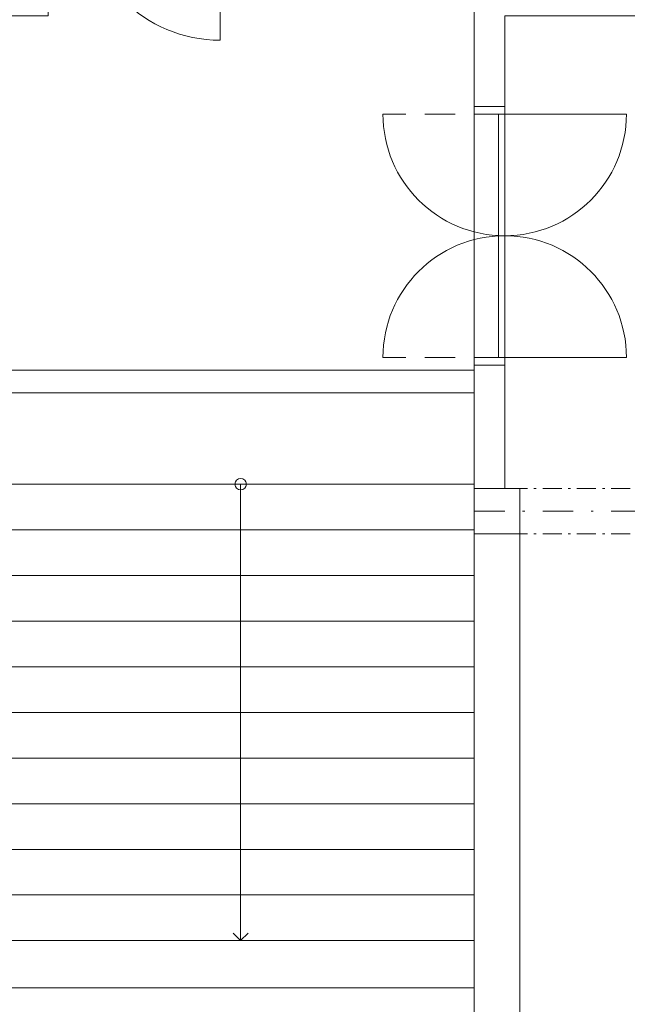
# Model space of a CAD drawing. Header units: millimetres. Extents: x -13540 to 53715, y -38110 to 10383.
# Tile 7 of 17: x -7887 to -3894, y -7089 to -618. Entities that reach past the tile are written whole.
import ezdxf

# ---------------------------------------------------------------- set-up
doc = ezdxf.new("R2010")
doc.units = ezdxf.units.MM
doc.header["$MEASUREMENT"] = 0
doc.set_wipeout_variables(frame=1)
for name, pattern in [('Wipeout_Contour', [1000, 0, -1000]), ('Čerchovaná', [450, 200, -117.5, 15, -117.5]), ('Čerchovaná M', [225, 125, -42.5, 15, -42.5]), ('Čárkovaná', [325, 200, -125])]:
    doc.linetypes.add(name, pattern=pattern)
for name, color, linetype in [('02_Desky', 7, 'Continuous'), ('Nové_01_Zóny.dispozice', 7, 'Continuous'), ('Nové_02_Sloupy - nosné', 7, 'Continuous'), ('Nové_02_Trámy - nosné', 7, 'Continuous'), ('Nové_02_Zdi VNITŘNÍ - nenosné', 7, 'Continuous'), ('Nové_04_Schodiště', 7, 'Continuous'), ('Nové_05_Podlahy', 7, 'Continuous'), ('Nové_05_Zábradlí', 7, 'Continuous'), ('Nové_Otvory – Dveře', 7, 'Continuous'), ('Nové_Výplně - Povrchové', 7, 'Continuous')]:
    doc.layers.add(name, color=color, linetype=linetype)

msp = doc.modelspace()

# ---------------------------------------------------------------- linework, layer by layer
at = {"layer": '02_Desky', "color": 251, "linetype": 'Continuous', "lineweight": 0, "flags": 128}
msp.add_lwpolyline([(20150, -292.5), (15050, -292.5), (15050, 0), (10250, 0), (10250, -292.5), (5200, -292.5), (5200, 0), (-700, 0), (-700, 9310), (-10900, 9310), (-10900, -667.5), (-10932.5, -667.5), (-10932.5, -3070), (-7970, -3070), (-4900, -3070), (-4900, -11037.5), (-11600, -11037.5), (-11600, -37870), (0.5, -37870), (-0.2, -10922.5), (52900, -10922.5)], dxfattribs=at)
at = {"layer": 'Nové_01_Zóny.dispozice', "color": 251, "linetype": 'Continuous', "lineweight": 0, "flags": 128}
for points in [[(-11007.5, -592.5), (-11007.5, -10922.5), (-4900, -10922.5), (-4900, -667.5), (-4900, 147.5), (-7700, 147.5), (-7700, -592.5)], [(-4700, -3697.5), (-4600, -3697.5), (-4600, -10922.5), (2345, -10922.5), (2355, -3697.5), (42150, -3697.5), (42150, -592.5), (-4700, -592.5)]]:
    msp.add_lwpolyline(points, close=True, dxfattribs=at)
at = {"layer": 'Nové_02_Zdi VNITŘNÍ - nenosné', "color": 251, "linetype": 'Continuous', "lineweight": 0}
for p, q in [((-4700, -1187.5), (-4900, -1187.5)), ((-4700, -2887.5), (-4900, -2887.5))]:
    msp.add_line(p, q, dxfattribs=at)
at = {"layer": 'Nové_02_Zdi VNITŘNÍ - nenosné', "color": 251, "linetype": 'Continuous', "lineweight": 0, "flags": 128}
for points in [[(-4900, -592.5), (-4900, -1187.5)], [(-4700, -1187.5), (-4700, -592.5)], [(-4700, -3697.5), (-4700, -2887.5)], [(-4600, -10922.5), (-4600, -3997.5)]]:
    msp.add_lwpolyline(points, dxfattribs=at)
at = {"layer": 'Nové_04_Schodiště', "color": 251, "linetype": 'Continuous', "lineweight": 0}
for p, q in [((-4900, -3670), (-7970, -3670)), ((-4900, -6970), (-4900, -3670)), ((-7970, -6970), (-4900, -6970))]:
    msp.add_line(p, q, dxfattribs=at)
at = {"layer": 'Nové_05_Podlahy', "color": 251, "linetype": 'Continuous', "lineweight": 0, "flags": 128}
msp.add_lwpolyline([(-11007.5, -3070), (-7970, -3070), (-7970, -2920), (-4900, -2920), (-4900, -2887.5), (-4700, -2887.5), (-4700, -1187.5), (-4900, -1187.5), (-4900, 147.5), (-4950, 147.5), (-4950, 232.5), (-5830, 232.5), (-5830, 147.5), (-6530, 147.5), (-7510, 147.5), (-7700, 147.5), (-7700, -592.5), (-11007.5, -592.5)], close=True, dxfattribs=at)
msp.add_lwpolyline([(20350, -592.5), (14850, -592.5), (14850, -347.5), (10450, -347.5), (10450, -592.5), (-4700, -592.5), (-4700, -3697.5), (-4600, -3697.5), (-4600, -3997), (-4600, -10922.5), (302.5, -10922.5), (302.5, -11470), (2142.5, -11470), (2142.5, -10922.5), (2345, -10922.5), (2355, -3697.5), (40000, -3697.5)], dxfattribs=at)
at = {"layer": 'Nové_05_Zábradlí', "color": 251, "linetype": 'Continuous', "lineweight": 0, "flags": 128}
for points in [[(-4900, -2920), (-7970, -2920)], [(-4900, -3070), (-4900, -2920)], [(-7970, -3070), (-4900, -3070)]]:
    msp.add_lwpolyline(points, dxfattribs=at)
at = {"layer": 'Nové_Otvory – Dveře', "color": 251, "linetype": 'Continuous', "lineweight": 0}
for p, q in [((-6570, 147.5), (-6570, -752.5)), ((-4900, -1187.5), (-4700, -1187.5)), ((-4900, -1237.5), (-4900, -1187.5)), ((-4700, -1187.5), (-4900, -1187.5)), ((-4700, -1187.5), (-4900, -1187.5)), ((-4700, -1187.5), (-4700, -1237.5)), ((-4700, -1237.5), (-4900, -1237.5)), ((-4700, -1237.5), (-4740, -1237.5)), ((-4740, -1237.5), (-4740, -2037.5)), ((-4700, -1237.5), (-3900, -1237.5)), ((-4700, -2037.5), (-4700, -1237.5)), ((-4740, -2037.5), (-4700, -2037.5)), ((-4740, -2837.5), (-4740, -2037.5)), ((-4740, -2037.5), (-4700, -2037.5)), ((-4700, -2037.5), (-4700, -2837.5)), ((-4900, -2837.5), (-4700, -2837.5)), ((-4900, -2887.5), (-4900, -2837.5)), ((-4700, -2837.5), (-4740, -2837.5)), ((-4700, -2837.5), (-3900, -2837.5)), ((-4700, -2837.5), (-4700, -2887.5)), ((-4700, -2887.5), (-4900, -2887.5)), ((-4700, -2887.5), (-4900, -2887.5)), ((-4700, -2887.5), (-4900, -2887.5))]:
    msp.add_line(p, q, dxfattribs=at)
at = {"layer": 'Nové_Otvory – Dveře', "color": 251, "linetype": 'Čerchovaná M', "lineweight": 0}
for p, q in [((-4900, -2887.5), (-4900, -1187.5)), ((-4700, -2887.5), (-4700, -1187.5))]:
    msp.add_line(p, q, dxfattribs=at)
at = {"layer": 'Nové_Otvory – Dveře', "color": 251, "linetype": 'Čárkovaná', "lineweight": 0}
for p, q in [((-4700, -1237.5), (-5500, -1237.5)), ((-4700, -1237.5), (-4700, -2037.5)), ((-4700, -2837.5), (-4700, -2037.5)), ((-4700, -2837.5), (-5500, -2837.5))]:
    msp.add_line(p, q, dxfattribs=at)
at = {"layer": 'Nové_Otvory – Dveře', "color": 251, "linetype": 'Continuous', "lineweight": 0}
for centre, radius, start, end in [((-6570, 147.5), 900, 180, 270), ((-4700, -1237.5), 800, 180, 270), ((-4700, -1237.5), 800, 270, 0), ((-4700, -2837.5), 800, 90, 180), ((-4700, -2837.5), 800, 0, 90)]:
    msp.add_arc(centre, radius, start, end, dxfattribs=at)

# ---------------------------------------------------------------- next in the draw order: wipeouts: each hides what was drawn before it
at = {"color": 251, "linetype": 'Wipeout_Contour', "lineweight": 0, "ltscale": 30106.633967}
msp.add_wipeout([(-7970, -3670), (-7970, -3970), (-4900, -3970), (-4900, -3670)], dxfattribs=at).dxf.layer = 'Nové_Výplně - Povrchové'

# ---------------------------------------------------------------- next in the draw order: linework, layer by layer
at = {"layer": 'Nové_02_Trámy - nosné', "color": 251, "linetype": 'Čerchovaná M', "lineweight": 0}
msp.add_line((-4900, -3697.5), (2345, -3697.5), dxfattribs=at)
at = {"layer": 'Nové_02_Trámy - nosné', "color": 251, "linetype": 'Čerchovaná', "lineweight": 0}
msp.add_line((-4900, -3847.5), (2345, -3847.5), dxfattribs=at)
at = {"layer": 'Nové_02_Zdi VNITŘNÍ - nenosné', "color": 251, "linetype": 'Continuous', "lineweight": 0, "flags": 128}
msp.add_lwpolyline([(-4900, -2887.5), (-4900, -3697.5)], dxfattribs=at)
at = {"layer": 'Nové_04_Schodiště', "color": 251, "linetype": 'Continuous', "lineweight": 0}
for p, q in [((-4900, -3670), (-7970, -3670)), ((-4900, -3970), (-4900, -3670)), ((-7970, -3970), (-4900, -3970))]:
    msp.add_line(p, q, dxfattribs=at)
at = {"layer": 'Nové_04_Schodiště', "color": 251, "linetype": 'Continuous', "lineweight": 0, "flags": 128}
msp.add_lwpolyline([(-6472.5, -3670, 1), (-6397.5, -3670, 1)], format="xyb", close=True, dxfattribs=at)

# ---------------------------------------------------------------- next in the draw order: wipeouts: each hides what was drawn before it
at = {"color": 251, "linetype": 'Wipeout_Contour', "lineweight": 0, "ltscale": 30751.482313}
msp.add_wipeout([(-7970, -3970), (-7970, -4270), (-4900, -4270), (-4900, -3970)], dxfattribs=at).dxf.layer = 'Nové_Výplně - Povrchové'

# ---------------------------------------------------------------- next in the draw order: linework, layer by layer
at = {"layer": 'Nové_02_Sloupy - nosné', "color": 251, "linetype": 'Continuous', "lineweight": 0, "flags": 128}
msp.add_lwpolyline([(-4900, -3997.5), (-4600, -3997.5), (-4600, -3697.5), (-4900, -3697.5)], close=True, dxfattribs=at)
at = {"layer": 'Nové_02_Trámy - nosné', "color": 251, "linetype": 'Čerchovaná M', "lineweight": 0}
for q in [(-4900, -3697.5), (2345, -3997.5)]:
    msp.add_line((-4900, -3997.5), q, dxfattribs=at)
at = {"layer": 'Nové_04_Schodiště', "color": 251, "linetype": 'Continuous', "lineweight": 0}
for p, q in [((-6435, -3670), (-6435, -3970)), ((-4900, -3970), (-7970, -3970)), ((-4900, -4270), (-4900, -3970)), ((-7970, -4270), (-4900, -4270))]:
    msp.add_line(p, q, dxfattribs=at)

# ---------------------------------------------------------------- next in the draw order: wipeouts: each hides what was drawn before it
at = {"color": 251, "linetype": 'Wipeout_Contour', "lineweight": 0, "ltscale": 31428.660322}
msp.add_wipeout([(-7970, -4270), (-7970, -4570), (-4900, -4570), (-4900, -4270)], dxfattribs=at).dxf.layer = 'Nové_Výplně - Povrchové'

# ---------------------------------------------------------------- next in the draw order: linework, layer by layer
at = {"layer": 'Nové_04_Schodiště', "color": 251, "linetype": 'Continuous', "lineweight": 0}
for p, q in [((-4900, -4270), (-7970, -4270)), ((-4900, -4570), (-4900, -4270)), ((-7970, -4570), (-4900, -4570))]:
    msp.add_line(p, q, dxfattribs=at)

# ---------------------------------------------------------------- next in the draw order: wipeouts: each hides what was drawn before it
at = {"color": 251, "linetype": 'Wipeout_Contour', "lineweight": 0, "ltscale": 32136.010062}
msp.add_wipeout([(-7970, -4570), (-7970, -4870), (-4900, -4870), (-4900, -4570)], dxfattribs=at).dxf.layer = 'Nové_Výplně - Povrchové'

# ---------------------------------------------------------------- next in the draw order: linework, layer by layer
at = {"layer": 'Nové_04_Schodiště', "color": 251, "linetype": 'Continuous', "lineweight": 0}
for p, q in [((-4900, -4570), (-7970, -4570)), ((-4900, -4870), (-4900, -4570)), ((-7970, -4870), (-4900, -4870))]:
    msp.add_line(p, q, dxfattribs=at)

# ---------------------------------------------------------------- next in the draw order: wipeouts: each hides what was drawn before it
at = {"color": 251, "linetype": 'Wipeout_Contour', "lineweight": 0, "ltscale": 32871.497026}
msp.add_wipeout([(-7970, -4870), (-7970, -5170), (-4900, -5170), (-4900, -4870)], dxfattribs=at).dxf.layer = 'Nové_Výplně - Povrchové'

# ---------------------------------------------------------------- next in the draw order: linework, layer by layer
at = {"layer": 'Nové_04_Schodiště', "color": 251, "linetype": 'Continuous', "lineweight": 0}
for p, q in [((-4900, -4870), (-7970, -4870)), ((-4900, -5170), (-4900, -4870)), ((-7970, -5170), (-4900, -5170))]:
    msp.add_line(p, q, dxfattribs=at)

# ---------------------------------------------------------------- next in the draw order: wipeouts: each hides what was drawn before it
at = {"color": 251, "linetype": 'Wipeout_Contour', "lineweight": 0, "ltscale": 33633.211958}
msp.add_wipeout([(-7970, -5170), (-7970, -5470), (-4900, -5470), (-4900, -5170)], dxfattribs=at).dxf.layer = 'Nové_Výplně - Povrchové'

# ---------------------------------------------------------------- next in the draw order: linework, layer by layer
at = {"layer": 'Nové_04_Schodiště', "color": 251, "linetype": 'Continuous', "lineweight": 0}
for p, q in [((-4900, -5170), (-7970, -5170)), ((-4900, -5470), (-4900, -5170)), ((-7970, -5470), (-4900, -5470))]:
    msp.add_line(p, q, dxfattribs=at)

# ---------------------------------------------------------------- next in the draw order: wipeouts: each hides what was drawn before it
at = {"color": 251, "linetype": 'Wipeout_Contour', "lineweight": 0, "ltscale": 34419.369698}
msp.add_wipeout([(-7970, -5470), (-7970, -5770), (-4900, -5770), (-4900, -5470)], dxfattribs=at).dxf.layer = 'Nové_Výplně - Povrchové'

# ---------------------------------------------------------------- next in the draw order: linework, layer by layer
at = {"layer": 'Nové_04_Schodiště', "color": 251, "linetype": 'Continuous', "lineweight": 0}
for p, q in [((-4900, -5470), (-7970, -5470)), ((-4900, -5770), (-4900, -5470)), ((-7970, -5770), (-4900, -5770))]:
    msp.add_line(p, q, dxfattribs=at)

# ---------------------------------------------------------------- next in the draw order: wipeouts: each hides what was drawn before it
at = {"color": 251, "linetype": 'Wipeout_Contour', "lineweight": 0, "ltscale": 35228.305892}
msp.add_wipeout([(-7970, -5770), (-7970, -6070), (-4900, -6070), (-4900, -5770)], dxfattribs=at).dxf.layer = 'Nové_Výplně - Povrchové'

# ---------------------------------------------------------------- next in the draw order: linework, layer by layer
at = {"layer": 'Nové_04_Schodiště', "color": 251, "linetype": 'Continuous', "lineweight": 0}
for p, q in [((-4900, -5770), (-7970, -5770)), ((-4900, -6070), (-4900, -5770)), ((-7970, -6070), (-4900, -6070))]:
    msp.add_line(p, q, dxfattribs=at)

# ---------------------------------------------------------------- next in the draw order: wipeouts: each hides what was drawn before it
at = {"color": 251, "linetype": 'Wipeout_Contour', "lineweight": 0, "ltscale": 36058.47226}
msp.add_wipeout([(-7970, -6070), (-7970, -6370), (-4900, -6370), (-4900, -6070)], dxfattribs=at).dxf.layer = 'Nové_Výplně - Povrchové'

# ---------------------------------------------------------------- next in the draw order: linework, layer by layer
at = {"layer": 'Nové_04_Schodiště', "color": 251, "linetype": 'Continuous', "lineweight": 0}
for p, q in [((-4900, -6070), (-7970, -6070)), ((-4900, -6370), (-4900, -6070)), ((-7970, -6370), (-4900, -6370))]:
    msp.add_line(p, q, dxfattribs=at)

# ---------------------------------------------------------------- next in the draw order: wipeouts: each hides what was drawn before it
at = {"color": 251, "linetype": 'Wipeout_Contour', "lineweight": 0, "ltscale": 36908.430926}
msp.add_wipeout([(-4900, -6370), (-7970, -6370), (-7970, -6670), (-4900, -6670)], dxfattribs=at).dxf.layer = 'Nové_Výplně - Povrchové'

# ---------------------------------------------------------------- next in the draw order: linework, layer by layer
at = {"layer": 'Nové_04_Schodiště', "color": 251, "linetype": 'Continuous', "lineweight": 0}
for p, q in [((-4900, -6370), (-7970, -6370)), ((-4900, -6670), (-4900, -6370)), ((-7970, -6670), (-4900, -6670))]:
    msp.add_line(p, q, dxfattribs=at)

# ---------------------------------------------------------------- next in the draw order: wipeouts: each hides what was drawn before it
at = {"color": 251, "linetype": 'Wipeout_Contour', "lineweight": 0, "ltscale": 56900.061947}
msp.add_wipeout([(-4900, -6670), (-7970, -6670), (-7970, -6970), (-7970, -6980), (-4900, -6980), (-4900, -6970)], dxfattribs=at).dxf.layer = 'Nové_Výplně - Povrchové'

# ---------------------------------------------------------------- next in the draw order: linework, layer by layer
at = {"layer": 'Nové_02_Zdi VNITŘNÍ - nenosné', "color": 251, "linetype": 'Continuous', "lineweight": 0, "flags": 128}
msp.add_lwpolyline([(-4900, -3997.5), (-4900, -10922.5)], dxfattribs=at)
at = {"layer": 'Nové_04_Schodiště', "color": 251, "linetype": 'Continuous', "lineweight": 0}
for p, q in [((-6435, -3970), (-6435, -6670)), ((-6485, -6620), (-6435, -6670)), ((-6435, -6670), (-6385, -6620)), ((-4900, -6670), (-7970, -6670)), ((-4900, -6970), (-4900, -6670)), ((-7970, -6980), (-4900, -6980)), ((-4900, -6980), (-4900, -6970))]:
    msp.add_line(p, q, dxfattribs=at)

doc.saveas('drawing.dxf')
